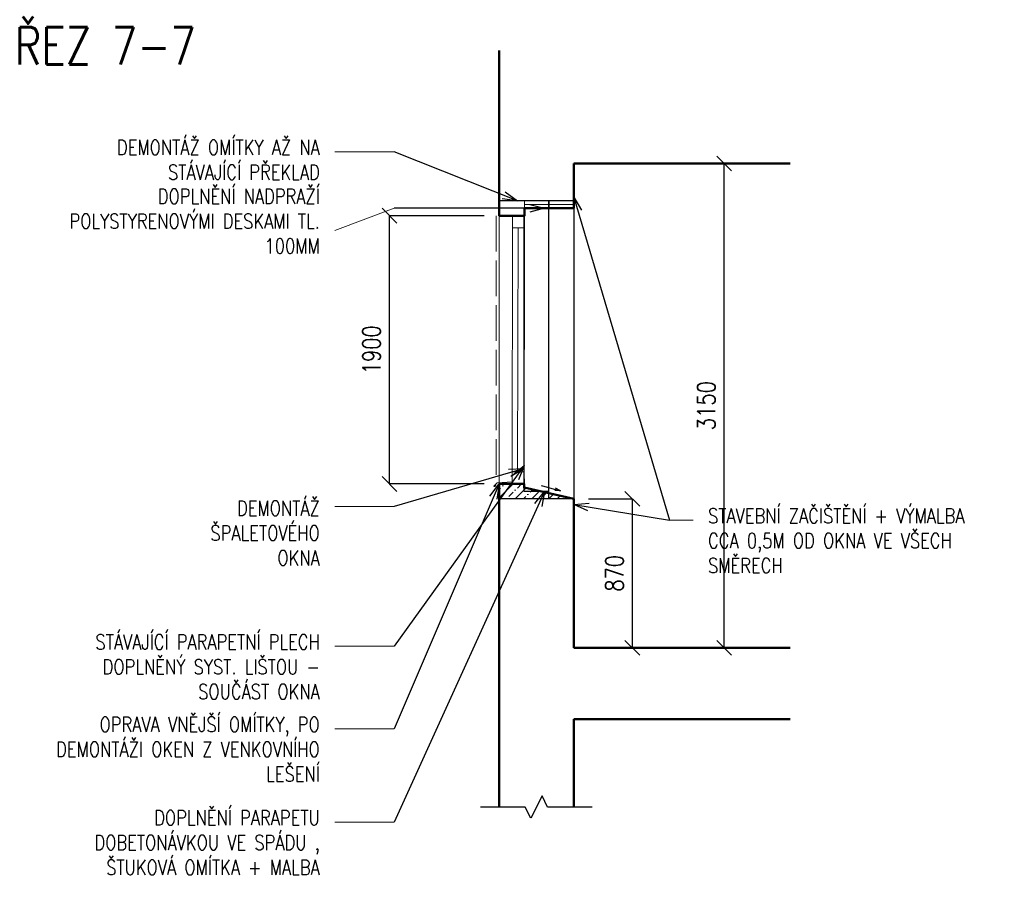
# Model space of a CAD drawing. Header units: millimetres. Extents: x -238874 to 551972, y -298952 to 658415.
# Tile 166 of 256: x 31850 to 38458, y 125201 to 130956. Entities that reach past the tile are written whole.
import ezdxf
from ezdxf.enums import TextEntityAlignment as Align

# ---------------------------------------------------------------- set-up
doc = ezdxf.new("R2010")
doc.units = ezdxf.units.MM
doc.header["$LTSCALE"] = 20
doc.linetypes.add('ACAD_ISO02W100', pattern=[15, 12, -3])
doc.layers.add('00_HEDVIKA_DEMOLICE', color=2, linetype='Continuous', lineweight=30, transparency=0.3)
for name, color, linetype, lineweight in [('00_HEDVIKA_OBRYS', 1, 'Continuous', 50), ('CKIZOLACE', 4, 'Continuous', 18), ('CKKOTY', 3, 'Continuous', 18), ('CKOKNA', 30, 'Continuous', 18), ('CKSTENY_REZ', 6, 'Continuous', 50), ('CKSTENY_SRAF', 8, 'Continuous', 18), ('CKSYMBOLY', 21, 'Continuous', 25), ('CKTEXTY_MALE', 140, 'Continuous', 18), ('NOSNÉ', 8, 'Continuous', 50), ('PRUCHODY', 7, 'Continuous', 18)]:
    doc.layers.add(name, color=color, linetype=linetype, lineweight=lineweight)
doc.styles.get("Standard").update_dxf_attribs({"font": 'simplex.shx', "width": 0.8})
doc.linetypes.add('IZOLACE_POLYSTYREN_PENOVY', pattern='A,0.001,[228,CADKON.SHX,S=0.1,R=0,X=0,Y=0],-2', length=2.001)
doc.dimstyles.new('CADKON', dxfattribs={"dimscale": 100, "dimtxt": 2, "dimasz": 1.5, "dimexe": 0, "dimexo": 2, "dimgap": 0.6, "dimtad": 1, "dimrnd": 1, "dimtxsty": 'Standard', "dimblk1": 'OBLIQUE', "dimblk2": 'OBLIQUE', "dimsah": 1, "dimcen": 2.5, "dimadec": 1, "dimazin": 2, "dimtfac": 1, "dimtix": 1, "dimtmove": 2, "dimatfit": 3, "dimldrblk": 'OPEN30', "dimfxl": 5, "dimtfill": 1, "dimtolj": 1, "dimarcsym": 0})

# ---------------------------------------------------------------- blocks, each defined once
blk = doc.blocks.new('_OBLIQUE')
at = {"color": 0, "linetype": 'ByBlock'}
blk.add_line((-0.5, -0.5), (0.5, 0.5), dxfattribs=at)
blk = doc.blocks.new('*D3636')
at = {"layer": 'CKKOTY', "color": 0, "lineweight": -2, "transparency": 16777216}
for p, q in [((35668, 127741.2), (35962.1, 127741.2)), ((35962.1, 126741.2), (35962.1, 127741.2)), ((35668, 126741.2), (35962.1, 126741.2))]:
    blk.add_line(p, q, dxfattribs=at)
at = {"layer": 'DEFPOINTS', "color": 0, "transparency": 16777216}
for p in [(35568, 127741.2), (35962.1, 127741.2), (35568, 126741.2)]:
    blk.add_point(p, dxfattribs=at)
at = {"layer": 'CKKOTY', "color": 0, "lineweight": -2, "transparency": 16777216, "xscale": 100, "yscale": 100, "zscale": 100}
for p, rotation in [((35962.1, 127741.2), 90), ((35962.1, 126741.2), 270)]:
    blk.add_blockref('_OBLIQUE', p, dxfattribs=dict(at, rotation=rotation))
at = {"layer": 'CKKOTY', "color": 0, "transparency": 16777216, "insert": (35842.1, 127241.2), "char_height": 120, "attachment_point": 5, "rotation": 90, "bg_fill": 3, "box_fill_scale": 1.1, "bg_fill_color": 256, "bg_fill_true_color": 13158600, "bg_fill_transparency": 0}
blk.add_mtext('\\A1;870', dxfattribs=at)
blk = doc.blocks.new('_Open30')
at = {"color": 0, "lineweight": -2}
for p, q in [((-1, 0.268), (0, 0)), ((0, 0), (-1, -0.268)), ((0, 0), (-1, 0))]:
    blk.add_line(p, q, dxfattribs=at)
blk = doc.blocks.new('*D3613')
at = {"layer": 'CKKOTY', "color": 0, "lineweight": -2, "transparency": 16777216}
for p, q in [((34968, 129641.2), (34331.7, 129641.2)), ((34331.7, 127841), (34331.7, 129641.2)), ((34968, 127841), (34331.7, 127841))]:
    blk.add_line(p, q, dxfattribs=at)
at = {"layer": 'DEFPOINTS', "color": 0, "transparency": 16777216}
for p in [(34331.7, 129641.2), (35068, 129641.2), (35068, 127841)]:
    blk.add_point(p, dxfattribs=at)
at = {"layer": 'CKKOTY', "color": 0, "lineweight": -2, "transparency": 16777216, "xscale": 100, "yscale": 100, "zscale": 100}
for p, rotation in [((34331.7, 129641.2), 90), ((34331.7, 127841), 270)]:
    blk.add_blockref('_OBLIQUE', p, dxfattribs=dict(at, rotation=rotation))
at = {"layer": 'CKKOTY', "color": 0, "transparency": 16777216, "insert": (34211.7, 128741.1), "char_height": 120, "attachment_point": 5, "rotation": 90, "bg_fill": 3, "box_fill_scale": 1.1, "bg_fill_color": 256, "bg_fill_true_color": 13158600, "bg_fill_transparency": 0}
blk.add_mtext('\\A1;1900', dxfattribs=at)
blk = doc.blocks.new('*D3637')
at = {"layer": 'CKKOTY', "color": 0, "lineweight": -2, "transparency": 16777216}
for p, q in [((36577.4, 129991.2), (36577.9, 129991.2)), ((36577.9, 126741.2), (36577.9, 129991.2)), ((36477.9, 126741.2), (36577.9, 126741.2))]:
    blk.add_line(p, q, dxfattribs=at)
at = {"layer": 'DEFPOINTS', "color": 0, "transparency": 16777216}
for p in [(36577.9, 129991.2), (36677.4, 129991.2), (36577.9, 126741.2)]:
    blk.add_point(p, dxfattribs=at)
at = {"layer": 'CKKOTY', "color": 0, "lineweight": -2, "transparency": 16777216, "xscale": 100, "yscale": 100, "zscale": 100}
for p, rotation in [((36577.9, 129991.2), 90), ((36577.9, 126741.2), 270)]:
    blk.add_blockref('_OBLIQUE', p, dxfattribs=dict(at, rotation=rotation))
at = {"layer": 'CKKOTY', "color": 0, "transparency": 16777216, "insert": (36457.9, 128366.2), "char_height": 120, "attachment_point": 5, "rotation": 90, "bg_fill": 3, "box_fill_scale": 1.1, "bg_fill_color": 256, "bg_fill_true_color": 13158600, "bg_fill_transparency": 0}
blk.add_mtext('\\A1;3150', dxfattribs=at)
blk = doc.blocks.new('*U3302')
at = {"color": 0, "linetype": 'ByBlock', "lineweight": -2}
for p, q in [((-225, 0), (-80, 0)), ((225, 0), (103, 30)), ((225, 0), (103, -30)), ((-80, 0), (27, 0)), ((27, 0), (225, 0))]:
    blk.add_line(p, q, dxfattribs=at)
at = {"color": 0, "linetype": 'Continuous', "lineweight": -2, "flags": 8}
blk.add_attdef('SPÁD', text='', height=100, dxfattribs=at).set_placement((0, 40), align=Align.CENTER)
blk = doc.blocks.new('Parapet')
at = {"color": 0, "linetype": 'ByBlock', "lineweight": -2}
blk.add_lwpolyline([(0, 20), (0, 0), (-99.9, -5.2), (-121.1, -26.4, 1), (-116.8, -30.7), (-108.3, -22.2)], format="xyb", dxfattribs=at)
at = {"color": 0, "linetype": 'ByBlock', "lineweight": -2, "flags": 13}
for tag, p in [('ROZVINUTÁ_ŠÍŘKA', (122.7, 35)), ('PLOCHA', (122.7, 15))]:
    blk.add_attdef(tag, p, '', height=10, dxfattribs=at)

msp = doc.modelspace()

# ---------------------------------------------------------------- hatches: boundary and pattern name
at = {"layer": 'CKSTENY_SRAF'}
h = msp.add_hatch(dxfattribs=at)
h.set_pattern_fill('BETON-PROSTY', color=256, scale=20)
h.set_pattern_definition([(45, (-19426.52, -251337.66), (-56.568542, 56.568542), []), (45, (-19369.95, -251337.66), (-28.284271, 84.852814), [40, -20, 0, -20])])
h.paths.add_polyline_path([(35401.296, 127781.65), (35385.23, 127782.203), (35234.627, 127790.964), (35234.629, 127840.964), (35234.628, 127840.964), (35234.628, 127813.464), (35385.23, 127782.203), (35314.628, 127790.964), (35234.628, 127790.964), (35234.628, 127840.964), (35234.629, 127840.964), (35234.627, 127790.964), (35234.628, 127813.464), (35234.628, 127840.964), (35067.962, 127840.964), (35067.962, 127740.964), (35401.296, 127740.964)])
h.paths.add_polyline_path([(35567.973, 127741.237), (35401.296, 127778.601), (35401.296, 127740.964), (35467.962, 127740.964), (35567.962, 127740.964)])

# ---------------------------------------------------------------- linework, layer by layer
at = {"layer": '00_HEDVIKA_DEMOLICE'}
for p, q in [((35401.296, 129741.239), (35401.296, 129691.239)), ((35567.962, 129741.239), (35401.296, 129741.239)), ((35401.296, 127740.964), (35401.296, 129741.239)), ((35154.628, 129641.239), (35154.628, 129641.239)), ((35401.296, 129691.239), (35234.628, 129691.239)), ((35234.628, 127790.964), (35234.628, 129691.239)), ((35234.628, 127875.964), (35234.628, 127800.964)), ((35234.628, 127790.964), (35234.627, 127790.964)), ((35401.296, 127790.964), (35234.628, 127790.964)), ((35401.296, 127740.964), (35401.296, 127790.964)), ((35567.962, 127740.964), (35401.296, 127740.964))]:
    msp.add_line(p, q, dxfattribs=at)
for points in [[(35567.962, 129741.239), (35067.962, 129741.239)], [(35467.962, 127740.964), (35067.962, 127740.964)]]:
    msp.add_lwpolyline(points, dxfattribs=at)
at = {"layer": '00_HEDVIKA_OBRYS'}
msp.add_line((35234.629, 127840.964), (35067.962, 127840.964), dxfattribs=at)
msp.add_lwpolyline([(35067.962, 127840.964), (35067.962, 127684.334)], dxfattribs=at)
at = {"layer": 'CKIZOLACE', "linetype": 'IZOLACE_POLYSTYREN_PENOVY'}
msp.add_lwpolyline([(35237.962, 129715.941), (35567.962, 129715.941)], dxfattribs=at)
at = {"layer": 'CKOKNA'}
for p, q in [((35157.962, 129559.239), (35157.962, 129641.239)), ((35157.962, 129641.239), (35237.962, 129641.239)), ((35237.962, 129559.239), (35237.962, 129641.239)), ((35154.86, 127922.964), (35157.962, 129559.239)), ((35157.962, 129559.239), (35237.962, 129559.239)), ((35191.294, 127922.964), (35194.628, 129559.239)), ((35234.86, 127922.964), (35238.194, 129559.239)), ((35154.86, 127922.964), (35234.86, 127922.964)), ((35154.86, 127922.964), (35154.86, 127840.964)), ((35234.86, 127922.964), (35234.86, 127840.964)), ((35234.628, 127790.964), (35314.628, 127790.964))]:
    msp.add_line(p, q, dxfattribs=at)
at = {"layer": 'CKSTENY_REZ'}
for p, q in [((35067.962, 129741.239), (35067.962, 129641.239)), ((35567.962, 129741.239), (35567.962, 129691.239))]:
    msp.add_line(p, q, dxfattribs=at)
at = {"layer": 'CKSTENY_SRAF'}
for p, q in [((35237.962, 129691.239), (35237.962, 129741.239)), ((35401.296, 129691.239), (35567.962, 129691.239))]:
    msp.add_line(p, q, dxfattribs=at)
at = {"layer": 'CKSYMBOLY'}
msp.add_lwpolyline([(35692.962, 125672.586), (35392.962, 125672.586), (35355.462, 125747.586), (35280.462, 125597.586), (35242.962, 125672.586), (34942.962, 125672.586)], dxfattribs=at)
at = {"layer": 'CKTEXTY_MALE'}
for p, q in [((34364.073, 130070.789), (33964.073, 130070.789)), ((34364.073, 129692.209), (33964.073, 129542.209)), ((34364.073, 127690.543), (33964.073, 127690.543)), ((36209.977, 127598.391), (36369.619, 127598.536)), ((34364.073, 126751.945), (33964.073, 126751.945)), ((34364.073, 126198.423), (33964.073, 126198.423)), ((34364.073, 125572.177), (33964.073, 125572.177))]:
    msp.add_line(p, q, dxfattribs=at)
at = {"layer": 'NOSNÉ'}
for p, q in [((35067.962, 130749.892), (35067.962, 129641.239)), ((35567.962, 129991.239), (37021.062, 129991.239)), ((35567.962, 129741.239), (35567.962, 129991.239)), ((35067.962, 125672.586), (35067.962, 127840.964)), ((35567.962, 126741.239), (35567.962, 127740.964)), ((35567.962, 126741.239), (37021.062, 126741.239)), ((35567.962, 126261.239), (37021.062, 126261.239)), ((35567.962, 126261.239), (35567.962, 125672.586))]:
    msp.add_line(p, q, dxfattribs=at)
at = {"layer": 'PRUCHODY', "linetype": 'ACAD_ISO02W100'}
msp.add_line((35047.962, 129641.239), (35047.962, 127840.964), dxfattribs=at)

# ---------------------------------------------------------------- block references
at = {"layer": 'CKSYMBOLY', "xscale": 0.2999999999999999, "yscale": 0.2999999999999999, "zscale": 0.2999999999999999, "rotation": 345.1069287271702}
msp.add_blockref('*U3302', (35414.343, 127812.808), dxfattribs=at)

# ---------------------------------------------------------------- texts
at = {"layer": 'CKTEXTY_MALE', "insert": (31816.352, 130906.34), "char_height": 250, "attachment_point": 1}
msp.add_mtext_dynamic_manual_height_columns('ŘEZ 7-7', width=2354.78735, gutter_width=1250, heights=[0], dxfattribs=at)
at = {"layer": 'CKTEXTY_MALE', "char_height": 100}
for s, insert, width, attachment_point in [('DEMONTÁŽ OMÍTKY AŽ NA STÁVAJÍCÍ PŘEKLAD', (33864.073, 130149.361), 1783.67634, 3), ('DOPLNĚNÍ NADPRAŽÍ POLYSTYRENOVÝMI DESKAMI TL. 100MM', (33864.073, 129820.781), 1946.43086, 3), ('DEMONTÁŽ ŠPALETOVÉHO OKNA', (33864.073, 127727.914), 1048.48505, 3), ('STAVEBNÍ ZAČIŠTĚNÍ + VÝMALBA\\PCCA 0,5M OD OKNA VE VŠECH SMĚRECH', (36469.619, 127677.107), 2061.00981, 1), ('STÁVAJÍCÍ PARAPETNÍ PLECH\\PDOPLNĚNÝ SYST. LIŠTOU - SOUČÁST OKNA', (33864.073, 126830.516), 2105.01469, 3), ('OPRAVA VNĚJŠÍ OMÍTKY, PO DEMONTÁŽI OKEN Z VENKOVNÍHO LEŠENÍ', (33864.073, 126276.994), 2143.0783, 3), ('DOPLNĚNÍ PARAPETU DOBETONÁVKOU VE SPÁDU , ŠTUKOVÁ OMÍTKA + MALBA', (33864.073, 125650.748), 2061.00981, 3)]:
    msp.add_mtext(s, dxfattribs=dict(at, insert=insert, width=width, attachment_point=attachment_point))

# ---------------------------------------------------------------- leaders
at = {"layer": 'CKTEXTY_MALE'}
for points in [[(35190.424, 129741.239), (34364.073, 130070.789)], [(35373.139, 129691.239), (34364.073, 129692.209)], [(35234.628, 127943.513), (34364.073, 127690.543)], [(35067.962, 127840.964), (34364.073, 126198.423)], [(35373.139, 127790.964), (34364.073, 125572.177)]]:
    msp.add_leader(points, dimstyle='CADKON', override={"dimscale": 1, "dimasz": 100, "dimtih": 0, "dimtoh": 0, "dimrnd": 0, "dimclrd": 0, "dimtix": 0, "dimtofl": 0, "dimldrblk": 'Open30'}, dxfattribs=at)

# ---------------------------------------------------------------- next in the draw order: dimensions: what is measured, and where the dimension line sits
at = {"layer": 'CKKOTY'}
for base, p1, p2, text, picture, middle in [((36577.856, 129991.239), (36577.856, 126741.239), (36677.438, 129991.239), '3150', '*D3637', (36457.856, 128366.239)), ((34331.707, 129641.239), (35067.962, 127840.964), (35067.962, 129641.239), '1900\\X', '*D3613', (34331.707, 128741.102)), ((35962.095, 127741.239), (35567.962, 126741.239), (35567.962, 127741.239), '870', '*D3636', (35842.095, 127241.239))]:
    dim = msp.add_linear_dim(base=base, p1=p1, p2=p2, angle=90, text=text, dimstyle='CADKON', override={"dimtxt": 1.2, "dimasz": 1, "dimexo": 1}, dxfattribs=at)
    dim.commit()
    dim.dimension.update_dxf_attribs({"geometry": picture, "text_midpoint": middle})

# ---------------------------------------------------------------- next in the draw order: linework, layer by layer
at = {"layer": '00_HEDVIKA_DEMOLICE'}
for p, q in [((35567.962, 129741.239), (35567.962, 127740.964)), ((35234.629, 129641.239), (35067.962, 129641.239))]:
    msp.add_line(p, q, dxfattribs=at)
at = {"layer": '00_HEDVIKA_OBRYS'}
for points in [[(35567.962, 129736.239), (35567.962, 129691.239), (35237.962, 129691.32), (35237.962, 129641.239), (35067.962, 129641.239), (35067.962, 129741.239)], [(35567.962, 127663.464), (35567.962, 127741.239), (35234.627, 127815.964), (35234.627, 127815.964), (35234.627, 127840.964)]]:
    msp.add_lwpolyline(points, dxfattribs=at)
at = {"layer": 'PRUCHODY'}
msp.add_line((35067.962, 127840.964), (35067.962, 129641.239), dxfattribs=at)

# ---------------------------------------------------------------- next in the draw order: block references
msp.add_blockref('Parapet', (35154.86, 127854.481), dxfattribs=at)

# ---------------------------------------------------------------- next in the draw order: leaders
at = {"layer": 'CKTEXTY_MALE'}
for points in [[(35567.962, 129766.239), (36209.977, 127598.391)], [(35234.628, 127964.366), (34364.073, 126751.945)], [(35567.962, 127702.352), (36209.977, 127598.391)]]:
    msp.add_leader(points, dimstyle='CADKON', override={"dimscale": 1, "dimasz": 100, "dimtih": 0, "dimtoh": 0, "dimrnd": 0, "dimclrd": 0, "dimtix": 0, "dimtofl": 0, "dimldrblk": 'Open30'}, dxfattribs=at)

doc.saveas('drawing.dxf')
